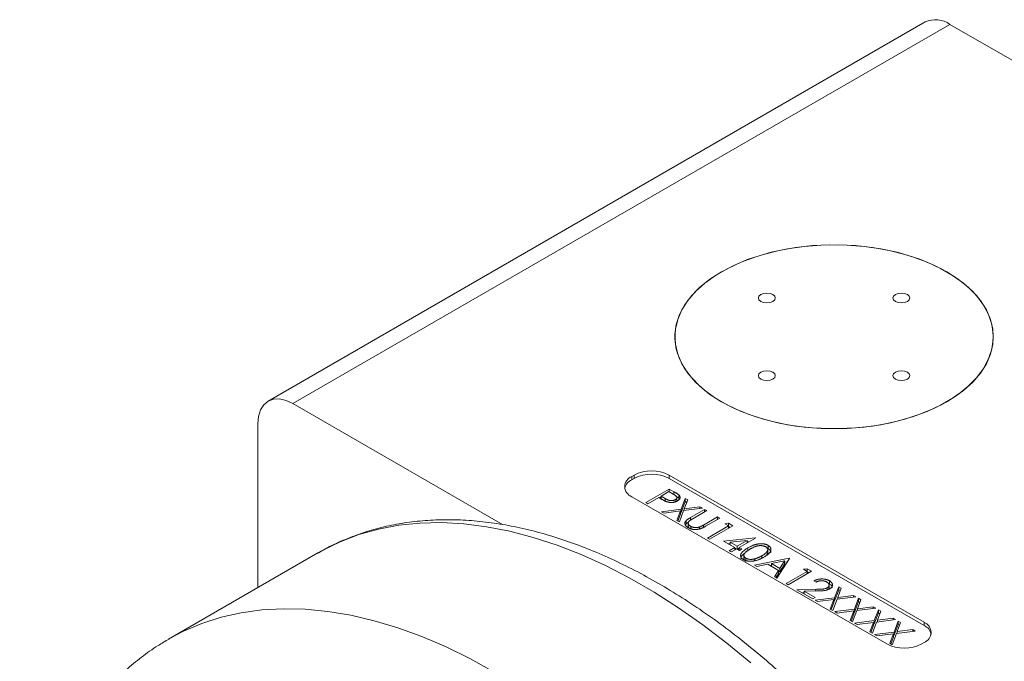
# Model space of a CAD drawing. Header units: inches. Extents: x 0.88 to 7.8, y 1.01 to 10.36.
# Tile 7 of 10: x 4.7 to 5.94, y 6.43 to 7.23. Entities that reach past the tile are written whole.
import ezdxf

# ---------------------------------------------------------------- set-up
doc = ezdxf.new("R2010")
doc.units = ezdxf.units.IN
doc.header["$MEASUREMENT"] = 0

msp = doc.modelspace()

# ---------------------------------------------------------------- linework, layer by layer
at = {"color": 7, "linetype": 'Continuous', "lineweight": 15}
for p, q in [((5.8378, 7.2317), (5.0102, 6.754)), ((5.869, 7.2286), (5.0415, 6.7509)), ((5.869, 7.2286), (6.2321, 7.019)), ((5.0415, 6.7509), (5.3055, 6.5985)), ((4.9973, 6.5192), (4.9973, 6.7254)), ((5.4712, 6.6608), (5.4683, 6.6591)), ((5.4712, 6.6568), (5.4712, 6.6608)), ((5.8366, 6.4755), (5.5154, 6.6608)), ((5.5154, 6.6568), (5.5154, 6.6608)), ((5.4683, 6.6551), (5.4683, 6.6591)), ((5.4712, 6.6568), (5.4683, 6.6551)), ((5.8366, 6.4714), (5.5154, 6.6568)), ((5.486, 6.6263), (5.5155, 6.6433)), ((5.5151, 6.6401), (5.5053, 6.6344)), ((5.5205, 6.637), (5.5151, 6.6401)), ((5.5155, 6.6433), (5.5213, 6.64)), ((5.5155, 6.6398), (5.5155, 6.6433)), ((5.5213, 6.6359), (5.5213, 6.64)), ((5.5276, 6.6318), (5.5276, 6.6359)), ((5.4683, 6.6336), (5.7894, 6.4482)), ((5.4886, 6.6248), (5.486, 6.6263)), ((5.5023, 6.6326), (5.4886, 6.6248)), ((5.5044, 6.6314), (5.5023, 6.6326)), ((5.5032, 6.6321), (5.5053, 6.6334)), ((5.5053, 6.6344), (5.5104, 6.6314)), ((5.5053, 6.6309), (5.5053, 6.6344)), ((5.5104, 6.6283), (5.5104, 6.6314)), ((5.5231, 6.6272), (5.5231, 6.6298)), ((5.525, 6.628), (5.525, 6.6331)), ((5.5276, 6.6318), (5.5283, 6.6306)), ((5.5305, 6.6179), (5.5357, 6.6316)), ((5.5357, 6.6275), (5.5305, 6.6139)), ((5.5388, 6.6299), (5.5344, 6.6184)), ((5.5357, 6.6316), (5.5388, 6.6299)), ((5.5357, 6.6275), (5.5357, 6.6316)), ((5.5375, 6.6265), (5.5357, 6.6275)), ((5.5059, 6.6148), (5.5305, 6.6179)), ((5.5089, 6.6131), (5.5059, 6.6148)), ((5.5297, 6.6157), (5.5089, 6.6131)), ((5.5251, 6.6037), (5.5297, 6.6157)), ((5.5297, 6.6116), (5.5264, 6.603)), ((5.5336, 6.6162), (5.5282, 6.602)), ((5.5297, 6.6116), (5.5297, 6.6157)), ((5.5305, 6.6139), (5.5297, 6.6138)), ((5.5305, 6.6139), (5.5305, 6.6179)), ((5.5572, 6.6192), (5.5336, 6.6162)), ((5.5344, 6.6184), (5.5542, 6.621)), ((5.5344, 6.6163), (5.5344, 6.6184)), ((5.5423, 6.6073), (5.5601, 6.6176)), ((5.5628, 6.6161), (5.5451, 6.6058)), ((5.5542, 6.621), (5.5572, 6.6192)), ((5.5542, 6.6188), (5.5542, 6.621)), ((5.5601, 6.6176), (5.5628, 6.6161)), ((5.5601, 6.6145), (5.5601, 6.6176)), ((5.5282, 6.602), (5.5251, 6.6037)), ((5.5359, 6.5982), (5.5366, 6.5993)), ((5.5366, 6.5993), (5.5366, 6.6034)), ((5.5366, 6.5993), (5.5389, 6.601)), ((5.5393, 6.6011), (5.5393, 6.596)), ((5.5423, 6.6042), (5.5423, 6.6073)), ((5.5587, 6.598), (5.5764, 6.6082)), ((5.5587, 6.5951), (5.5587, 6.598)), ((5.579, 6.6067), (5.5612, 6.5964)), ((5.5764, 6.6082), (5.579, 6.6067)), ((5.5764, 6.6051), (5.5764, 6.6082)), ((5.5855, 6.5995), (5.5902, 6.6002)), ((5.59, 6.5968), (5.5855, 6.5995)), ((5.5902, 6.6002), (5.5957, 6.5971)), ((5.5902, 6.5961), (5.5902, 6.6002)), ((5.5425, 6.5934), (5.5425, 6.5963)), ((5.5538, 6.5933), (5.5538, 6.5955)), ((5.5635, 6.5816), (5.59, 6.5968)), ((5.5957, 6.5971), (5.5662, 6.58)), ((5.59, 6.5938), (5.59, 6.5968)), ((5.59, 6.5961), (5.5902, 6.5961)), ((5.5902, 6.5961), (5.5921, 6.595)), ((5.5662, 6.58), (5.5635, 6.5816)), ((5.5839, 6.5776), (5.6235, 6.5819)), ((5.5979, 6.5696), (5.5839, 6.5776)), ((5.5899, 6.5742), (5.5922, 6.5744)), ((5.6138, 6.5787), (5.5922, 6.5764)), ((5.5922, 6.5764), (5.601, 6.5713)), ((5.5922, 6.5729), (5.5922, 6.5764)), ((5.601, 6.5713), (5.6138, 6.5787)), ((5.624, 6.5816), (5.6036, 6.5698)), ((5.6138, 6.5756), (5.6138, 6.5787)), ((5.6138, 6.5767), (5.6161, 6.577)), ((5.6235, 6.5819), (5.624, 6.5816)), ((5.6235, 6.5812), (5.6235, 6.5819)), ((5.0729, 6.5628), (4.8849, 6.4543)), ((5.5911, 6.5656), (5.5979, 6.5696)), ((5.5938, 6.5641), (5.5911, 6.5656)), ((5.6006, 6.568), (5.5938, 6.5641)), ((5.5979, 6.5665), (5.5979, 6.5696)), ((5.5979, 6.569), (5.6001, 6.5677)), ((5.604, 6.5661), (5.6006, 6.568)), ((5.601, 6.5678), (5.601, 6.5713)), ((5.6015, 6.5675), (5.6036, 6.5687)), ((5.6036, 6.5698), (5.607, 6.5678)), ((5.6036, 6.5663), (5.6036, 6.5698)), ((5.607, 6.5678), (5.604, 6.5661)), ((5.6095, 6.5604), (5.6095, 6.5553)), ((5.6146, 6.565), (5.6146, 6.5691)), ((5.6389, 6.5687), (5.6399, 6.5683)), ((5.6395, 6.5624), (5.6395, 6.5675)), ((5.6399, 6.5683), (5.6399, 6.5724)), ((5.612, 6.5521), (5.612, 6.5562)), ((5.6229, 6.5473), (5.6664, 6.5562)), ((5.6234, 6.5531), (5.6234, 6.5554)), ((5.6397, 6.5485), (5.6258, 6.5456)), ((5.632, 6.5562), (5.632, 6.5591)), ((5.6531, 6.5408), (5.6397, 6.5485)), ((5.6608, 6.5528), (5.6442, 6.5494)), ((5.6442, 6.5459), (5.6442, 6.5494)), ((5.6442, 6.5494), (5.6547, 6.5433)), ((5.6668, 6.556), (5.6509, 6.5311)), ((5.6547, 6.5433), (5.6608, 6.5528)), ((5.6547, 6.5392), (5.6608, 6.5487)), ((5.6608, 6.5487), (5.6608, 6.5528)), ((5.6608, 6.551), (5.664, 6.5517)), ((5.6664, 6.5562), (5.6668, 6.556)), ((5.6664, 6.5554), (5.6664, 6.5562)), ((5.6258, 6.5456), (5.6229, 6.5473)), ((5.642, 6.5471), (5.6442, 6.5476)), ((5.648, 6.5328), (5.6531, 6.5408)), ((5.6499, 6.5317), (5.6531, 6.5367)), ((5.6531, 6.5367), (5.6531, 6.5408)), ((5.6531, 6.5402), (5.6547, 6.5392)), ((5.6547, 6.5392), (5.6547, 6.5433)), ((5.6626, 6.5244), (5.6891, 6.5396)), ((5.6947, 6.5399), (5.6652, 6.5228)), ((5.6845, 6.5423), (5.6893, 6.543)), ((5.6891, 6.5396), (5.6845, 6.5423)), ((5.6891, 6.5366), (5.6891, 6.5396)), ((5.6891, 6.5389), (5.6893, 6.5389)), ((5.6893, 6.543), (5.6947, 6.5399)), ((5.6893, 6.5389), (5.6893, 6.543)), ((5.6893, 6.5389), (5.6912, 6.5378)), ((5.6509, 6.5311), (5.648, 6.5328)), ((5.6652, 6.5228), (5.6626, 6.5244)), ((5.7004, 6.5261), (5.6978, 6.5276)), ((5.7162, 6.5241), (5.7172, 6.5237)), ((5.7172, 6.5237), (5.7172, 6.5278)), ((5.6762, 6.5165), (5.6999, 6.5169)), ((5.6963, 6.5049), (5.6762, 6.5165)), ((5.6831, 6.5126), (5.6856, 6.5126)), ((5.7008, 6.5149), (5.6856, 6.5146)), ((5.6856, 6.5146), (5.6993, 6.5067)), ((5.6856, 6.5111), (5.6856, 6.5146)), ((5.6999, 6.5149), (5.6999, 6.5169)), ((5.7145, 6.5164), (5.7145, 6.5189)), ((5.7165, 6.5172), (5.7167, 6.5182)), ((5.7168, 6.5182), (5.7168, 6.5228)), ((5.7238, 6.5064), (5.729, 6.5201)), ((5.7238, 6.5023), (5.729, 6.516)), ((5.732, 6.5183), (5.7277, 6.5069)), ((5.729, 6.5201), (5.732, 6.5183)), ((5.729, 6.516), (5.729, 6.5201)), ((5.729, 6.516), (5.7307, 6.515)), ((5.6993, 6.5067), (5.6963, 6.5049)), ((5.6991, 6.5033), (5.7238, 6.5064)), ((5.7021, 6.5015), (5.6991, 6.5033)), ((5.7229, 6.5042), (5.7021, 6.5015)), ((5.7183, 6.4922), (5.7229, 6.5042)), ((5.7196, 6.4914), (5.7229, 6.5001)), ((5.7268, 6.5047), (5.7214, 6.4904)), ((5.7229, 6.5001), (5.7229, 6.5042)), ((5.7229, 6.5022), (5.7238, 6.5023)), ((5.7238, 6.5023), (5.7238, 6.5064)), ((5.7505, 6.5077), (5.7268, 6.5047)), ((5.7277, 6.5069), (5.7475, 6.5094)), ((5.7277, 6.5048), (5.7277, 6.5069)), ((5.7475, 6.5094), (5.7505, 6.5077)), ((5.7475, 6.5073), (5.7475, 6.5094)), ((5.7487, 6.492), (5.7539, 6.5057)), ((5.7487, 6.4879), (5.7539, 6.5016)), ((5.757, 6.5039), (5.7526, 6.4925)), ((5.7539, 6.5057), (5.757, 6.5039)), ((5.7539, 6.5016), (5.7539, 6.5057)), ((5.7539, 6.5016), (5.7557, 6.5006)), ((5.7214, 6.4904), (5.7183, 6.4922)), ((5.724, 6.4889), (5.7487, 6.492)), ((5.7271, 6.4871), (5.724, 6.4889)), ((5.7479, 6.4898), (5.7271, 6.4871)), ((5.7433, 6.4778), (5.7479, 6.4898)), ((5.7518, 6.4903), (5.7464, 6.476)), ((5.7479, 6.4857), (5.7479, 6.4898)), ((5.7479, 6.4878), (5.7487, 6.4879)), ((5.7487, 6.4879), (5.7487, 6.492)), ((5.7755, 6.4933), (5.7518, 6.4903)), ((5.7526, 6.4925), (5.7724, 6.495)), ((5.7526, 6.4904), (5.7526, 6.4925)), ((5.7724, 6.495), (5.7755, 6.4933)), ((5.7724, 6.4929), (5.7724, 6.495)), ((5.7737, 6.4776), (5.7789, 6.4913)), ((5.7737, 6.4735), (5.7789, 6.4872)), ((5.7819, 6.4895), (5.7776, 6.4781)), ((5.7789, 6.4913), (5.7819, 6.4895)), ((5.7789, 6.4872), (5.7789, 6.4913)), ((5.7789, 6.4872), (5.7807, 6.4862)), ((5.7464, 6.476), (5.7433, 6.4778)), ((5.7446, 6.477), (5.7479, 6.4857)), ((5.749, 6.4745), (5.7737, 6.4776)), ((5.7521, 6.4727), (5.749, 6.4745)), ((5.7728, 6.4753), (5.7521, 6.4727)), ((5.7683, 6.4634), (5.7728, 6.4753)), ((5.7767, 6.4758), (5.7713, 6.4616)), ((5.7728, 6.4713), (5.7728, 6.4753)), ((5.7737, 6.4735), (5.7737, 6.4776)), ((5.8004, 6.4788), (5.7767, 6.4758)), ((5.7776, 6.4781), (5.7974, 6.4806)), ((5.7776, 6.476), (5.7776, 6.4781)), ((5.7974, 6.4806), (5.8004, 6.4788)), ((5.7974, 6.4785), (5.7974, 6.4806)), ((5.7986, 6.4632), (5.8038, 6.4769)), ((5.8069, 6.4751), (5.8025, 6.4637)), ((5.8038, 6.4769), (5.8069, 6.4751)), ((5.8038, 6.4728), (5.8038, 6.4769)), ((5.8366, 6.4714), (5.8366, 6.4755)), ((5.7713, 6.4616), (5.7683, 6.4634)), ((5.7695, 6.4626), (5.7728, 6.4713)), ((5.7728, 6.4734), (5.7737, 6.4735)), ((5.774, 6.4601), (5.7986, 6.4632)), ((5.8017, 6.4614), (5.7963, 6.4472)), ((5.7986, 6.4591), (5.8038, 6.4728)), ((5.7986, 6.4591), (5.7986, 6.4632)), ((5.8254, 6.4644), (5.8017, 6.4614)), ((5.8025, 6.4637), (5.8223, 6.4662)), ((5.8025, 6.4615), (5.8025, 6.4637)), ((5.8038, 6.4728), (5.8056, 6.4718)), ((5.8223, 6.4662), (5.8254, 6.4644)), ((5.8223, 6.4641), (5.8223, 6.4662)), ((5.777, 6.4583), (5.774, 6.4601)), ((5.7978, 6.4609), (5.777, 6.4583)), ((5.7932, 6.449), (5.7978, 6.4609)), ((5.7963, 6.4472), (5.7932, 6.449)), ((5.7945, 6.4482), (5.7978, 6.4569)), ((5.7978, 6.4569), (5.7978, 6.4609)), ((5.7978, 6.459), (5.7986, 6.4591)), ((5.8336, 6.4482), (5.8366, 6.4499))]:
    msp.add_line(p, q, dxfattribs=at)
at = {"color": 7, "linetype": 'Continuous', "lineweight": 15, "flags": 128}
for points in [[(5.865, 6.917), (5.8488, 6.9254), (5.8312, 6.9327), (5.8123, 6.9389), (5.7923, 6.9438), (5.7715, 6.9475), (5.7502, 6.9499), (5.7286, 6.9509), (5.7069, 6.9505), (5.6853, 6.9488), (5.6643, 6.9458), (5.6439, 6.9415), (5.6244, 6.9359), (5.6061, 6.9292), (5.5892, 6.9213), (5.5738, 6.9124), (5.5602, 6.9027), (5.5485, 6.8921), (5.5389, 6.8809), (5.5314, 6.8691), (5.5261, 6.8569), (5.5232, 6.8445), (5.5226, 6.832), (5.5244, 6.8195), (5.5285, 6.8072), (5.5349, 6.7952), (5.5434, 6.7837), (5.5541, 6.7728), (5.5668, 6.7626), (5.5813, 6.7532), (5.5975, 6.7449), (5.6151, 6.7376), (5.634, 6.7314), (5.654, 6.7264), (5.6747, 6.7227), (5.6961, 6.7204), (5.7177, 6.7194), (5.7394, 6.7197), (5.7609, 6.7214), (5.782, 6.7244), (5.8024, 6.7287), (5.8219, 6.7343), (5.8402, 6.7411), (5.8571, 6.7489), (5.8724, 6.7578), (5.886, 6.7676), (5.8977, 6.7781), (5.9074, 6.7894), (5.9149, 6.8011), (5.9201, 6.8133), (5.9231, 6.8257), (5.9236, 6.8383), (5.9219, 6.8507), (5.9178, 6.8631), (5.9114, 6.875), (5.9028, 6.8866), (5.8921, 6.8975), (5.8795, 6.9077), (5.865, 6.917)], [(5.5813, 6.917), (5.5668, 6.9077), (5.5541, 6.8975), (5.5434, 6.8866), (5.5349, 6.875), (5.5285, 6.8631), (5.5244, 6.8507), (5.5226, 6.8383), (5.5232, 6.8257), (5.5261, 6.8133), (5.5314, 6.8011), (5.5389, 6.7894), (5.5485, 6.7781), (5.5602, 6.7676), (5.5738, 6.7578), (5.5892, 6.7489), (5.6061, 6.7411), (5.6244, 6.7343), (5.6439, 6.7287), (5.6643, 6.7244), (5.6853, 6.7214), (5.7069, 6.7197), (5.7286, 6.7194), (5.7502, 6.7204), (5.7715, 6.7227), (5.7923, 6.7264), (5.8123, 6.7314), (5.8312, 6.7376), (5.8488, 6.7449), (5.865, 6.7532), (5.8795, 6.7626), (5.8921, 6.7728), (5.9028, 6.7837), (5.9114, 6.7952), (5.9178, 6.8072), (5.9219, 6.8195), (5.9236, 6.832), (5.9231, 6.8445), (5.9201, 6.8569), (5.9149, 6.8691), (5.9074, 6.8809), (5.8977, 6.8921), (5.886, 6.9027), (5.8724, 6.9124), (5.8571, 6.9213), (5.8402, 6.9292), (5.8219, 6.9359), (5.8024, 6.9415), (5.782, 6.9458), (5.7609, 6.9488), (5.7394, 6.9505), (5.7177, 6.9509), (5.6961, 6.9499), (5.6747, 6.9475), (5.654, 6.9438), (5.634, 6.9389), (5.6151, 6.9327), (5.5975, 6.9254), (5.5813, 6.917)], [(5.646, 6.8884), (5.6425, 6.8897), (5.6384, 6.8902), (5.6343, 6.8897), (5.6308, 6.8884), (5.6285, 6.8864), (5.6277, 6.884), (5.6285, 6.8817), (5.6308, 6.8797), (5.6343, 6.8783), (5.6384, 6.8779), (5.6425, 6.8783), (5.646, 6.8797), (5.6483, 6.8817), (5.6491, 6.884), (5.6483, 6.8864), (5.646, 6.8884)], [(5.8154, 6.8884), (5.812, 6.8897), (5.8079, 6.8902), (5.8038, 6.8897), (5.8003, 6.8884), (5.798, 6.8864), (5.7972, 6.884), (5.798, 6.8817), (5.8003, 6.8797), (5.8038, 6.8783), (5.8079, 6.8779), (5.812, 6.8783), (5.8154, 6.8797), (5.8178, 6.8817), (5.8186, 6.884), (5.8178, 6.8864), (5.8154, 6.8884)], [(5.646, 6.7906), (5.6425, 6.7919), (5.6384, 6.7924), (5.6343, 6.7919), (5.6308, 6.7906), (5.6285, 6.7886), (5.6277, 6.7862), (5.6285, 6.7838), (5.6308, 6.7818), (5.6343, 6.7805), (5.6384, 6.78), (5.6425, 6.7805), (5.646, 6.7818), (5.6483, 6.7838), (5.6491, 6.7862), (5.6483, 6.7886), (5.646, 6.7906)], [(5.8154, 6.7906), (5.812, 6.7919), (5.8079, 6.7924), (5.8038, 6.7919), (5.8003, 6.7906), (5.798, 6.7886), (5.7972, 6.7862), (5.798, 6.7838), (5.8003, 6.7818), (5.8038, 6.7805), (5.8079, 6.78), (5.812, 6.7805), (5.8154, 6.7818), (5.8178, 6.7838), (5.8186, 6.7862), (5.8178, 6.7886), (5.8154, 6.7906)], [(5.0415, 6.7509), (5.0329, 6.7549), (5.0246, 6.7568), (5.0169, 6.7565), (5.0102, 6.754), (5.0047, 6.7494), (5.0007, 6.743), (4.9981, 6.7348), (4.9973, 6.7254)]]:
    msp.add_lwpolyline(points, dxfattribs=at)
at = {"color": 8, "linetype": 'Continuous', "lineweight": 15, "flags": 128}
for points in [[(5.6182, 6.4242), (5.5882, 6.4491), (5.5578, 6.4722), (5.5273, 6.4937), (5.4966, 6.5133), (5.4658, 6.531), (5.4351, 6.5469), (5.4045, 6.5607), (5.3742, 6.5726), (5.3441, 6.5824), (5.3145, 6.5902), (5.2853, 6.5959), (5.2567, 6.5995), (5.2287, 6.601), (5.2014, 6.6004), (5.1749, 6.5977), (5.1493, 6.5928), (5.1246, 6.5859), (5.1009, 6.5769), (5.0783, 6.5659), (5.0729, 6.5628)], [(4.8853, 6.4545), (4.9037, 6.4642), (4.9269, 6.474), (4.9512, 6.4818), (4.9764, 6.4874), (5.0025, 6.491), (5.0294, 6.4925), (5.0571, 6.4919), (5.0855, 6.4891), (5.1144, 6.4843), (5.1438, 6.4774), (5.1737, 6.4684), (5.2039, 6.4574), (5.2344, 6.4444), (5.265, 6.4294), (5.2957, 6.4124)]]:
    msp.add_lwpolyline(points, dxfattribs=at)
at = {"color": 7, "linetype": 'Continuous', "lineweight": 15}
for centre, radius, start, end in [((5.8507, 7.2031), 0.0314, 54.3825, 114.3072), ((5.4933, 6.6182), 0.048, 62.6097, 117.3903), ((5.4933, 6.6141), 0.048, 62.6097, 117.3903), ((5.4754, 6.6401), 0.0166, 115.2303, 165.0134), ((5.4731, 6.6464), 0.0136, 110.7834, 249.2166), ((5.8317, 6.4627), 0.0136, 290.7835, 69.2165), ((5.8295, 6.4564), 0.0166, 14.9865, 64.7697), ((5.8115, 6.4909), 0.048, 242.6097, 297.3903)]:
    msp.add_arc(centre, radius, start, end, dxfattribs=at)
for points, knots in [([(5.5231, 6.6298), (5.5233, 6.63), (5.5238, 6.6302), (5.5243, 6.6307), (5.5247, 6.6313), (5.5249, 6.6318), (5.525, 6.6324), (5.525, 6.633), (5.5248, 6.6336), (5.5245, 6.634), (5.5242, 6.6344), (5.5239, 6.6347), (5.5235, 6.635), (5.523, 6.6354), (5.5225, 6.6357), (5.5219, 6.6361), (5.5212, 6.6365), (5.5208, 6.6368), (5.5205, 6.637)], [0, 0, 0, 0, 0.070044, 0.139238, 0.208197, 0.279173, 0.349987, 0.418354, 0.48761, 0.557411, 0.59533, 0.637964, 0.685913, 0.738185, 0.796103, 0.858517, 0.926658, 1, 1, 1, 1]), ([(5.5213, 6.64), (5.5217, 6.6398), (5.5224, 6.6393), (5.5235, 6.6387), (5.5245, 6.6381), (5.5253, 6.6376), (5.526, 6.6371), (5.5267, 6.6366), (5.5272, 6.6362), (5.5274, 6.636), (5.5276, 6.6359)], [0, 0, 0, 0, 0.176956, 0.339055, 0.486318, 0.618781, 0.735619, 0.838742, 0.926457, 1, 1, 1, 1]), ([(5.5276, 6.6359), (5.5277, 6.6357), (5.528, 6.6354), (5.5284, 6.635), (5.5286, 6.6345), (5.5289, 6.634), (5.529, 6.6335), (5.5291, 6.633), (5.5291, 6.6325), (5.5291, 6.632), (5.5289, 6.6315), (5.5287, 6.631), (5.5284, 6.6305), (5.5281, 6.6301), (5.5276, 6.6296), (5.5271, 6.6292), (5.5264, 6.6287), (5.526, 6.6284), (5.5257, 6.6283)], [0, 0, 0, 0, 0.062481, 0.12349, 0.183411, 0.243153, 0.302127, 0.36171, 0.421842, 0.482932, 0.544552, 0.605681, 0.66768, 0.729984, 0.794551, 0.860346, 0.928907, 1, 1, 1, 1]), ([(5.5124, 6.6274), (5.5121, 6.6275), (5.5117, 6.6276), (5.5109, 6.628), (5.51, 6.6284), (5.5091, 6.6288), (5.508, 6.6294), (5.5069, 6.63), (5.5057, 6.6307), (5.5048, 6.6312), (5.5044, 6.6314)], [0, 0, 0, 0, 0.075173, 0.164746, 0.268017, 0.385912, 0.517789, 0.663691, 0.824413, 1, 1, 1, 1]), ([(5.5104, 6.6314), (5.5106, 6.6312), (5.5111, 6.6309), (5.5119, 6.6306), (5.5126, 6.6302), (5.5132, 6.6299), (5.5138, 6.6296), (5.5144, 6.6294), (5.515, 6.6292), (5.5156, 6.629), (5.5165, 6.6288), (5.5175, 6.6287), (5.5185, 6.6287), (5.5195, 6.6287), (5.5205, 6.6289), (5.5215, 6.6291), (5.5223, 6.6294), (5.5228, 6.6297), (5.5231, 6.6298)], [0, 0, 0, 0, 0.072538, 0.140034, 0.202496, 0.260575, 0.313228, 0.361583, 0.404878, 0.444127, 0.5164, 0.586507, 0.655085, 0.724384, 0.793974, 0.861638, 0.930111, 1, 1, 1, 1]), ([(5.5257, 6.6283), (5.5255, 6.6282), (5.525, 6.6279), (5.5242, 6.6275), (5.5235, 6.6272), (5.5227, 6.627), (5.5218, 6.6267), (5.521, 6.6266), (5.5201, 6.6264), (5.5193, 6.6264), (5.5184, 6.6263), (5.5175, 6.6263), (5.5167, 6.6264), (5.5158, 6.6265), (5.5149, 6.6267), (5.5141, 6.6269), (5.5132, 6.6271), (5.5126, 6.6273), (5.5124, 6.6274)], [0, 0, 0, 0, 0.070119, 0.137192, 0.202016, 0.264631, 0.326117, 0.38601, 0.445812, 0.505298, 0.564633, 0.624283, 0.683902, 0.743953, 0.805388, 0.868388, 0.933084, 1, 1, 1, 1]), ([(5.5237, 6.6344), (5.5241, 6.6342), (5.5255, 6.6334), (5.5267, 6.6324), (5.5276, 6.6318)], [0, 0, 0, 0, 0.300001, 1, 1, 1, 1]), ([(5.8886, 5.148), (5.8913, 5.1495), (5.9013, 5.155), (5.9176, 5.1663), (5.9372, 5.1819), (5.9556, 5.1993), (5.9728, 5.2183), (5.9887, 5.239), (6.0034, 5.2612), (6.0167, 5.285), (6.0286, 5.3103), (6.0391, 5.337), (6.0482, 5.365), (6.0558, 5.3944), (6.0619, 5.4249), (6.0664, 5.4565), (6.0695, 5.4892), (6.0709, 5.5227), (6.0709, 5.5571), (6.0694, 5.5923), (6.0663, 5.628), (6.0617, 5.6643), (6.0557, 5.7011), (6.0481, 5.7382), (6.0392, 5.7757), (6.0288, 5.8132), (6.0171, 5.8509), (6.004, 5.8886), (5.9897, 5.9262), (5.974, 5.9636), (5.9571, 6.0007), (5.939, 6.0375), (5.9198, 6.0738), (5.8995, 6.1096), (5.8782, 6.1447), (5.8558, 6.1791), (5.8325, 6.2127), (5.8084, 6.2454), (5.7834, 6.2771), (5.7576, 6.3078), (5.7312, 6.3374), (5.7041, 6.3657), (5.6764, 6.3928), (5.6482, 6.4185), (5.6196, 6.4429), (5.5906, 6.4657), (5.5613, 6.487), (5.5317, 6.5067), (5.5019, 6.5248), (5.4721, 6.5411), (5.4422, 6.5557), (5.4123, 6.5685), (5.3826, 6.5794), (5.353, 6.5885), (5.3237, 6.5955), (5.2948, 6.6007), (5.2664, 6.6038), (5.2385, 6.605), (5.2113, 6.6042), (5.1848, 6.6014), (5.1591, 6.5967), (5.1342, 6.59), (5.1104, 6.5814), (5.0895, 6.5722), (5.0772, 6.565), (5.072, 6.562)], [0, 0, 0, 0, 0.005783, 0.021268, 0.036756, 0.052273, 0.067845, 0.083492, 0.099229, 0.115061, 0.130989, 0.147007, 0.163102, 0.179263, 0.195475, 0.211724, 0.227998, 0.244286, 0.260582, 0.276877, 0.293166, 0.309448, 0.325722, 0.341985, 0.358238, 0.374482, 0.390717, 0.406944, 0.423164, 0.439378, 0.455587, 0.471792, 0.487995, 0.504197, 0.520399, 0.536602, 0.552808, 0.569017, 0.585231, 0.601451, 0.617678, 0.633914, 0.65016, 0.666416, 0.682684, 0.698964, 0.715256, 0.731561, 0.747876, 0.7642, 0.780531, 0.79686, 0.813182, 0.829486, 0.84576, 0.86199, 0.878162, 0.89426, 0.91027, 0.926183, 0.941993, 0.957705, 0.973327, 0.988879, 1, 1, 1, 1]), ([(5.5396, 6.5945), (5.5393, 6.5947), (5.5388, 6.595), (5.538, 6.5955), (5.5374, 6.596), (5.5368, 6.5966), (5.5363, 6.5971), (5.5359, 6.5977), (5.5356, 6.5983), (5.5354, 6.5989), (5.5352, 6.5995), (5.5352, 6.6001), (5.5352, 6.6007), (5.5353, 6.6012), (5.5355, 6.6018), (5.5358, 6.6023), (5.5362, 6.6029), (5.5365, 6.6032), (5.5366, 6.6034)], [0, 0, 0, 0, 0.071175, 0.139644, 0.206317, 0.271373, 0.335418, 0.398076, 0.460608, 0.52297, 0.584716, 0.644895, 0.704291, 0.762998, 0.821087, 0.880104, 0.939388, 1, 1, 1, 1]), ([(5.5366, 6.6034), (5.5367, 6.6035), (5.537, 6.6038), (5.5374, 6.6042), (5.538, 6.6046), (5.5387, 6.605), (5.5394, 6.6055), (5.5403, 6.6061), (5.5413, 6.6067), (5.5419, 6.6071), (5.5423, 6.6073)], [0, 0, 0, 0, 0.07813, 0.169465, 0.274335, 0.39211, 0.523687, 0.668365, 0.827132, 1, 1, 1, 1]), ([(5.5413, 6.6035), (5.5411, 6.6033), (5.5406, 6.603), (5.5401, 6.6024), (5.5397, 6.6018), (5.5394, 6.6013), (5.5393, 6.6007), (5.5393, 6.6), (5.5396, 6.5994), (5.5399, 6.5987), (5.5404, 6.598), (5.541, 6.5974), (5.5417, 6.5968), (5.5422, 6.5965), (5.5425, 6.5963)], [0, 0, 0, 0, 0.086315, 0.167766, 0.244433, 0.318135, 0.391884, 0.470068, 0.553904, 0.644339, 0.736875, 0.826168, 0.913679, 1, 1, 1, 1]), ([(5.5451, 6.6058), (5.5448, 6.6057), (5.5444, 6.6054), (5.5437, 6.605), (5.5431, 6.6047), (5.5426, 6.6044), (5.5422, 6.6041), (5.5418, 6.6039), (5.5415, 6.6037), (5.5414, 6.6036), (5.5413, 6.6035)], [0, 0, 0, 0, 0.191079, 0.362605, 0.516099, 0.650038, 0.765977, 0.862374, 0.940842, 1, 1, 1, 1]), ([(5.5538, 6.5955), (5.554, 6.5956), (5.5542, 6.5957), (5.5547, 6.5959), (5.5552, 6.5961), (5.5558, 6.5964), (5.5564, 6.5967), (5.5571, 6.5971), (5.5579, 6.5975), (5.5584, 6.5978), (5.5587, 6.598)], [0, 0, 0, 0, 0.069835, 0.155621, 0.257802, 0.373811, 0.506402, 0.655564, 0.820079, 1, 1, 1, 1]), ([(5.5396, 6.5965), (5.5395, 6.5961), (5.5394, 6.5952), (5.5403, 6.5944), (5.5408, 6.5941)], [0, 0, 0, 0, 0.465799, 1, 1, 1, 1]), ([(5.5612, 6.5964), (5.5609, 6.5962), (5.5603, 6.5958), (5.5593, 6.5953), (5.5584, 6.5949), (5.5575, 6.5944), (5.5566, 6.594), (5.5557, 6.5937), (5.5549, 6.5934), (5.5541, 6.5931), (5.5533, 6.5929), (5.5524, 6.5927), (5.5516, 6.5926), (5.5507, 6.5924), (5.5497, 6.5924), (5.5488, 6.5923), (5.5478, 6.5923), (5.5468, 6.5924), (5.5458, 6.5925), (5.5449, 6.5926), (5.5439, 6.5928), (5.543, 6.593), (5.5421, 6.5933), (5.5412, 6.5937), (5.5404, 6.5941), (5.5399, 6.5943), (5.5396, 6.5945)], [0, 0, 0, 0, 0.054858, 0.1070588, 0.1569784, 0.2039923, 0.2484915, 0.2904833, 0.330489, 0.3678859, 0.4038581, 0.4400093, 0.476295, 0.5127923, 0.5504848, 0.5883811, 0.6276453, 0.6679795, 0.7084328, 0.7486023, 0.7890878, 0.8294612, 0.870371, 0.9122142, 0.9555466, 1, 1, 1, 1]), ([(5.5425, 6.5963), (5.5427, 6.5962), (5.5432, 6.5959), (5.5441, 6.5956), (5.545, 6.5953), (5.5459, 6.595), (5.5469, 6.5949), (5.5479, 6.5948), (5.5489, 6.5947), (5.5499, 6.5947), (5.5509, 6.5948), (5.5519, 6.595), (5.5529, 6.5952), (5.5535, 6.5954), (5.5538, 6.5955)], [0, 0, 0, 0, 0.0828906, 0.1653025, 0.2477619, 0.3315277, 0.4152798, 0.4963662, 0.5771513, 0.6577825, 0.7393216, 0.8237931, 0.909476, 1, 1, 1, 1]), ([(5.6146, 6.5691), (5.615, 6.5694), (5.616, 6.5699), (5.6174, 6.5706), (5.6187, 6.5713), (5.62, 6.5719), (5.6213, 6.5724), (5.6225, 6.5729), (5.6237, 6.5733), (5.6248, 6.5736), (5.6259, 6.5739), (5.627, 6.5741), (5.6281, 6.5742), (5.6291, 6.5744), (5.6302, 6.5744), (5.6312, 6.5745), (5.6322, 6.5744), (5.6332, 6.5744), (5.6342, 6.5743), (5.6351, 6.5741), (5.636, 6.5739), (5.6369, 6.5737), (5.6377, 6.5734), (5.6385, 6.5731), (5.6392, 6.5728), (5.6397, 6.5725), (5.6399, 6.5724)], [0, 0, 0, 0, 0.068595, 0.133246, 0.194313, 0.251279, 0.304513, 0.354235, 0.400481, 0.443411, 0.484015, 0.523252, 0.561042, 0.5979, 0.633518, 0.668314, 0.702496, 0.736685, 0.770293, 0.803437, 0.835913, 0.86846, 0.900847, 0.933467, 0.966258, 1, 1, 1, 1]), ([(5.6089, 6.5545), (5.6087, 6.5546), (5.6083, 6.5549), (5.6077, 6.5553), (5.6071, 6.5558), (5.6067, 6.5562), (5.6062, 6.5567), (5.6059, 6.5573), (5.6057, 6.5578), (5.6055, 6.5583), (5.6054, 6.5589), (5.6053, 6.5595), (5.6054, 6.5601), (5.6055, 6.5607), (5.6057, 6.5613), (5.606, 6.5619), (5.6063, 6.5625), (5.6068, 6.5632), (5.6074, 6.5638), (5.608, 6.5645), (5.6088, 6.5652), (5.6097, 6.566), (5.6108, 6.5667), (5.6119, 6.5675), (5.6132, 6.5683), (5.6141, 6.5688), (5.6146, 6.5691)], [0, 0, 0, 0, 0.033787, 0.066622, 0.099285, 0.131361, 0.163585, 0.196104, 0.228902, 0.262158, 0.295991, 0.330218, 0.36506, 0.400951, 0.43762, 0.475708, 0.515381, 0.556414, 0.599765, 0.646424, 0.696431, 0.749782, 0.806573, 0.867436, 0.931887, 1, 1, 1, 1]), ([(5.6058, 6.5554), (5.6058, 6.5563), (5.6059, 6.5587), (5.6083, 6.561), (5.6102, 6.5622), (5.6104, 6.5623)], [0, 0, 0, 0, 0.374821, 0.92645, 1, 1, 1, 1]), ([(5.6172, 6.5676), (5.6168, 6.5674), (5.6161, 6.5669), (5.615, 6.5662), (5.614, 6.5656), (5.6132, 6.565), (5.6124, 6.5644), (5.6117, 6.5639), (5.6112, 6.5633), (5.6107, 6.5628), (5.6104, 6.5623), (5.6101, 6.5618), (5.6098, 6.5614), (5.6096, 6.5609), (5.6095, 6.5604), (5.6095, 6.56), (5.6095, 6.5595), (5.6096, 6.5589), (5.6099, 6.5582), (5.6104, 6.5575), (5.6111, 6.5568), (5.6117, 6.5564), (5.612, 6.5562)], [0, 0, 0, 0, 0.072951, 0.141584, 0.205926, 0.265301, 0.320597, 0.371817, 0.41879, 0.461699, 0.502134, 0.540804, 0.578181, 0.614297, 0.649678, 0.684299, 0.718359, 0.752081, 0.817652, 0.879722, 0.939966, 1, 1, 1, 1]), ([(5.637, 6.5706), (5.6367, 6.5708), (5.636, 6.5711), (5.6348, 6.5715), (5.6334, 6.5718), (5.6322, 6.572), (5.6312, 6.572), (5.6304, 6.5721), (5.6296, 6.572), (5.6288, 6.572), (5.628, 6.5719), (5.6272, 6.5717), (5.6264, 6.5716), (5.6255, 6.5713), (5.6246, 6.5711), (5.6237, 6.5708), (5.6227, 6.5704), (5.6217, 6.5699), (5.6207, 6.5694), (5.6196, 6.5689), (5.6184, 6.5683), (5.6176, 6.5678), (5.6172, 6.5676)], [0, 0, 0, 0, 0.060387, 0.120883, 0.182755, 0.247811, 0.281299, 0.315088, 0.349702, 0.384857, 0.420966, 0.458511, 0.497175, 0.537602, 0.580503, 0.627468, 0.678388, 0.733983, 0.793747, 0.857714, 0.926698, 1, 1, 1, 1]), ([(5.632, 6.5591), (5.6323, 6.5593), (5.633, 6.5597), (5.634, 6.5603), (5.6349, 6.5609), (5.6357, 6.5615), (5.6364, 6.5621), (5.6371, 6.5626), (5.6376, 6.5632), (5.6381, 6.5638), (5.6385, 6.5643), (5.6389, 6.5648), (5.6391, 6.5653), (5.6393, 6.5658), (5.6395, 6.5663), (5.6395, 6.5668), (5.6395, 6.5672), (5.6394, 6.5678), (5.6391, 6.5685), (5.6386, 6.5693), (5.6379, 6.57), (5.6373, 6.5704), (5.637, 6.5706)], [0, 0, 0, 0, 0.065681, 0.128486, 0.188175, 0.245106, 0.299448, 0.350823, 0.399942, 0.446672, 0.491255, 0.533376, 0.573853, 0.612526, 0.649597, 0.685532, 0.720106, 0.753838, 0.818925, 0.880493, 0.940311, 1, 1, 1, 1]), ([(5.6399, 6.5724), (5.6402, 6.5722), (5.6406, 6.572), (5.6412, 6.5715), (5.6418, 6.5711), (5.6423, 6.5706), (5.6427, 6.5701), (5.643, 6.5695), (5.6433, 6.569), (5.6435, 6.5684), (5.6436, 6.5679), (5.6436, 6.5673), (5.6436, 6.5667), (5.6435, 6.566), (5.6433, 6.5654), (5.643, 6.5648), (5.6426, 6.5641), (5.6422, 6.5634), (5.6416, 6.5628), (5.6409, 6.5621), (5.6402, 6.5613), (5.6393, 6.5606), (5.6383, 6.5599), (5.6372, 6.5591), (5.6359, 6.5583), (5.6351, 6.5578), (5.6346, 6.5575)], [0, 0, 0, 0, 0.033788, 0.067194, 0.099862, 0.132567, 0.165151, 0.197913, 0.231319, 0.265083, 0.299255, 0.334399, 0.369943, 0.406284, 0.444064, 0.482998, 0.523354, 0.565537, 0.609613, 0.656391, 0.705885, 0.758325, 0.813832, 0.872795, 0.934722, 1, 1, 1, 1]), ([(5.6376, 6.5595), (5.638, 6.5598), (5.6393, 6.5607), (5.6393, 6.562), (5.6393, 6.5629)], [0, 0, 0, 0, 0.271388, 1, 1, 1, 1]), ([(5.6399, 6.5683), (5.6407, 6.5678), (5.6423, 6.5667), (5.6436, 6.5649), (5.6433, 6.5637), (5.6432, 6.5632)], [0, 0, 0, 0, 0.375879, 0.751748, 1, 1, 1, 1]), ([(5.6346, 6.5575), (5.6341, 6.5573), (5.6333, 6.5568), (5.6319, 6.5561), (5.6306, 6.5554), (5.6293, 6.5549), (5.6281, 6.5543), (5.6268, 6.5539), (5.6256, 6.5535), (5.6244, 6.5532), (5.6233, 6.5529), (5.6222, 6.5527), (5.6211, 6.5526), (5.62, 6.5524), (5.6189, 6.5524), (5.6178, 6.5523), (5.6168, 6.5524), (5.6158, 6.5524), (5.6148, 6.5526), (5.6139, 6.5527), (5.6129, 6.5529), (5.6121, 6.5531), (5.6112, 6.5534), (5.6104, 6.5537), (5.6096, 6.5541), (5.6092, 6.5543), (5.6089, 6.5545)], [0, 0, 0, 0, 0.065063, 0.126773, 0.185516, 0.240765, 0.29298, 0.34225, 0.388919, 0.432776, 0.474628, 0.514775, 0.553606, 0.591426, 0.628028, 0.663804, 0.698984, 0.733591, 0.767628, 0.801208, 0.834264, 0.866981, 0.89972, 0.932702, 0.966176, 1, 1, 1, 1]), ([(5.6098, 6.5558), (5.6097, 6.5555), (5.6094, 6.5549), (5.6099, 6.5543), (5.6101, 6.5539)], [0, 0, 0, 0, 0.412533, 1, 1, 1, 1]), ([(5.612, 6.5562), (5.6124, 6.556), (5.6131, 6.5556), (5.6143, 6.5552), (5.6156, 6.5549), (5.6168, 6.5548), (5.6178, 6.5547), (5.6185, 6.5547), (5.6193, 6.5547), (5.6201, 6.5548), (5.6209, 6.5549), (5.6218, 6.555), (5.6226, 6.5552), (5.6232, 6.5554), (5.6234, 6.5554)], [0, 0, 0, 0, 0.112813, 0.225394, 0.339595, 0.459675, 0.521735, 0.583926, 0.648174, 0.713881, 0.781004, 0.851451, 0.924051, 1, 1, 1, 1]), ([(5.6234, 6.5554), (5.6238, 6.5555), (5.6245, 6.5557), (5.6256, 6.5561), (5.6266, 6.5565), (5.6277, 6.5569), (5.6287, 6.5574), (5.6298, 6.5579), (5.6309, 6.5585), (5.6316, 6.5589), (5.632, 6.5591)], [0, 0, 0, 0, 0.110588, 0.224542, 0.342503, 0.464324, 0.590756, 0.722227, 0.858843, 1, 1, 1, 1]), ([(5.6978, 6.5276), (5.6981, 6.5278), (5.6989, 6.5282), (5.7, 6.5287), (5.7012, 6.5291), (5.7024, 6.5295), (5.7037, 6.5297), (5.705, 6.5299), (5.7063, 6.53), (5.7077, 6.5301), (5.709, 6.5301), (5.7103, 6.5299), (5.7116, 6.5298), (5.7128, 6.5295), (5.714, 6.5292), (5.7151, 6.5288), (5.7162, 6.5283), (5.7169, 6.5279), (5.7172, 6.5278)], [0, 0, 0, 0, 0.0687908, 0.1351033, 0.1989787, 0.2619043, 0.323495, 0.3851954, 0.4469692, 0.5097648, 0.5722506, 0.6334052, 0.6932512, 0.7525832, 0.8125793, 0.8732751, 0.9355499, 1, 1, 1, 1]), ([(5.7141, 6.5261), (5.7138, 6.5262), (5.7134, 6.5265), (5.7126, 6.5268), (5.7118, 6.5271), (5.711, 6.5273), (5.7102, 6.5275), (5.7093, 6.5277), (5.7085, 6.5277), (5.7076, 6.5278), (5.7067, 6.5278), (5.7057, 6.5277), (5.7048, 6.5276), (5.7039, 6.5274), (5.703, 6.5272), (5.7022, 6.5269), (5.7013, 6.5265), (5.7007, 6.5262), (5.7004, 6.5261)], [0, 0, 0, 0, 0.064439, 0.126547, 0.186887, 0.245878, 0.304041, 0.362191, 0.420976, 0.48066, 0.5406, 0.600689, 0.661936, 0.724443, 0.789038, 0.856314, 0.926352, 1, 1, 1, 1]), ([(5.7145, 6.5189), (5.7147, 6.5191), (5.7151, 6.5193), (5.7155, 6.5197), (5.716, 6.5201), (5.7163, 6.5205), (5.7166, 6.521), (5.7167, 6.5215), (5.7168, 6.5219), (5.7168, 6.5225), (5.7168, 6.523), (5.7166, 6.5235), (5.7164, 6.5239), (5.7161, 6.5244), (5.7157, 6.5249), (5.7152, 6.5253), (5.7147, 6.5257), (5.7143, 6.526), (5.7141, 6.5261)], [0, 0, 0, 0, 0.061965, 0.122122, 0.180988, 0.239933, 0.299906, 0.359989, 0.421776, 0.486576, 0.551535, 0.615018, 0.677259, 0.73973, 0.80305, 0.866495, 0.931973, 1, 1, 1, 1]), ([(5.7172, 6.5278), (5.7175, 6.5276), (5.7182, 6.5272), (5.719, 6.5266), (5.7196, 6.526), (5.7202, 6.5253), (5.7206, 6.5246), (5.7209, 6.524), (5.7211, 6.5233), (5.7211, 6.5225), (5.721, 6.5218), (5.7208, 6.5211), (5.7205, 6.5205), (5.7201, 6.5198), (5.7196, 6.5192), (5.7189, 6.5186), (5.7182, 6.5181), (5.7176, 6.5177), (5.7174, 6.5176)], [0, 0, 0, 0, 0.0694755, 0.1365168, 0.2007888, 0.2638297, 0.325735, 0.3872907, 0.4495092, 0.5129678, 0.5762752, 0.6375801, 0.6979026, 0.7571721, 0.8165985, 0.8766532, 0.9372896, 1, 1, 1, 1]), ([(5.7172, 6.5237), (5.7185, 6.5229), (5.7207, 6.5214), (5.7208, 6.5195), (5.7208, 6.5187)], [0, 0, 0, 0, 0.569414, 1, 1, 1, 1]), ([(5.6999, 6.5169), (5.7004, 6.517), (5.7015, 6.517), (5.7031, 6.517), (5.7045, 6.517), (5.7058, 6.5171), (5.707, 6.5172), (5.708, 6.5172), (5.7089, 6.5173), (5.7099, 6.5174), (5.7111, 6.5177), (5.7123, 6.518), (5.7135, 6.5184), (5.7141, 6.5188), (5.7145, 6.5189)], [0, 0, 0, 0, 0.110803, 0.212829, 0.306101, 0.390647, 0.466924, 0.534481, 0.593587, 0.644557, 0.7362, 0.825024, 0.911986, 1, 1, 1, 1]), ([(5.7174, 6.5176), (5.7169, 6.5173), (5.7161, 6.5169), (5.7147, 6.5163), (5.7131, 6.5159), (5.7117, 6.5156), (5.7105, 6.5154), (5.7095, 6.5153), (5.7083, 6.5152), (5.7071, 6.5151), (5.7057, 6.515), (5.7042, 6.515), (5.7025, 6.5149), (5.7014, 6.5149), (5.7008, 6.5149)], [0, 0, 0, 0, 0.098702, 0.195672, 0.292422, 0.391343, 0.444462, 0.504229, 0.570352, 0.642546, 0.722288, 0.807921, 0.90047, 1, 1, 1, 1]), ([(4.8855, 6.4544), (4.8809, 6.4517), (4.8688, 6.4448), (4.8506, 6.4317), (4.8308, 6.4154), (4.8123, 6.3972), (4.795, 6.3775), (4.779, 6.3562), (4.7642, 6.3333), (4.7509, 6.3089), (4.7389, 6.283), (4.7284, 6.2556), (4.7194, 6.2269), (4.7118, 6.197), (4.7058, 6.1659), (4.7014, 6.1336), (4.6986, 6.1004), (4.6973, 6.0663), (4.6975, 6.0315), (4.6994, 5.9959), (4.7027, 5.9597), (4.7076, 5.9231), (4.714, 5.886), (4.7218, 5.8487), (4.7311, 5.8111), (4.7418, 5.7733), (4.7539, 5.7356), (4.7673, 5.6978), (4.782, 5.6603), (4.798, 5.6229), (4.8152, 5.5859), (4.8337, 5.5492), (4.8532, 5.5131), (4.8738, 5.4775), (4.8955, 5.4426), (4.9182, 5.4085), (4.9418, 5.3752), (4.9663, 5.3428), (4.9916, 5.3114), (5.0176, 5.2811), (5.0444, 5.252), (5.0718, 5.224), (5.0998, 5.1974), (5.1283, 5.1721), (5.1573, 5.1483), (5.1867, 5.126), (5.2164, 5.1052), (5.2463, 5.0861), (5.2765, 5.0686), (5.3068, 5.0529), (5.3372, 5.039), (5.3675, 5.0269), (5.3977, 5.0168), (5.4277, 5.0086), (5.4575, 5.0024), (5.4868, 4.9982), (5.5157, 4.996), (5.5439, 4.9959), (5.5715, 4.9978), (5.5982, 5.0017), (5.6242, 5.0075), (5.6492, 5.0152), (5.6731, 5.0249), (5.6906, 5.0332), (5.6997, 5.0389), (5.7016, 5.04)], [0, 0, 0, 0, 0.009648, 0.024932, 0.040226, 0.055564, 0.070979, 0.086496, 0.102134, 0.117902, 0.133802, 0.149828, 0.165966, 0.182199, 0.198508, 0.214872, 0.231276, 0.247702, 0.26414, 0.280577, 0.297007, 0.313427, 0.329833, 0.346224, 0.362601, 0.378963, 0.395312, 0.41165, 0.427977, 0.444295, 0.460607, 0.476913, 0.493217, 0.509519, 0.525823, 0.542128, 0.558438, 0.574754, 0.591078, 0.607412, 0.623759, 0.640119, 0.656494, 0.672887, 0.689297, 0.705726, 0.722174, 0.738639, 0.755118, 0.771609, 0.788102, 0.804587, 0.82105, 0.837475, 0.853842, 0.87013, 0.886319, 0.902387, 0.918323, 0.934117, 0.949773, 0.965302, 0.980723, 0.996066, 1, 1, 1, 1])]:
    msp.add_open_spline(points, degree=3, knots=knots, dxfattribs=at)

doc.saveas('drawing.dxf')
